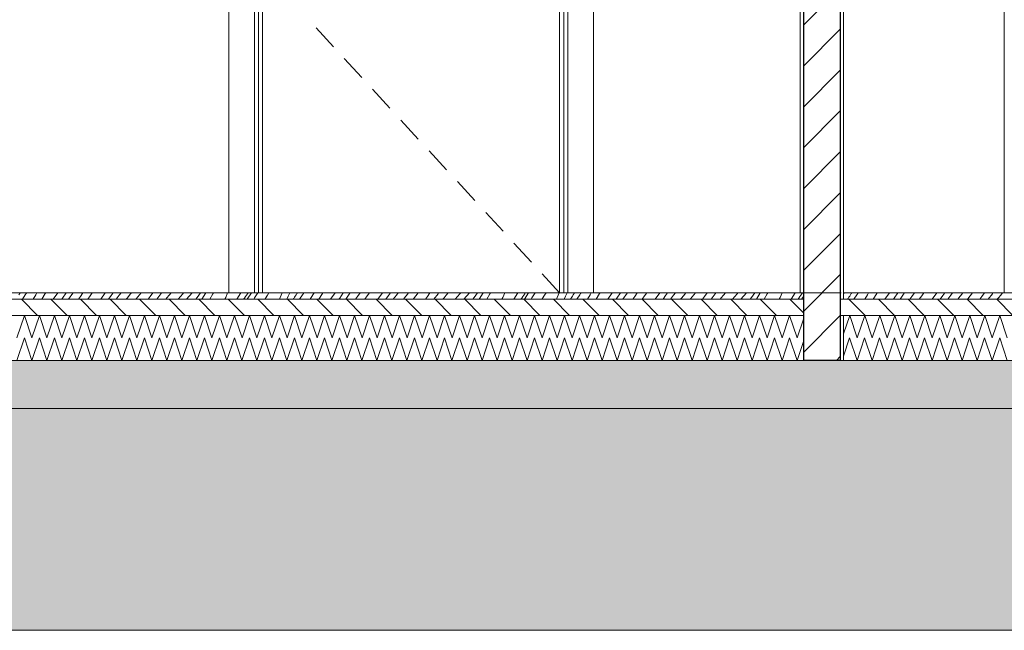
# Model space of a CAD drawing. Header units: millimetres. Extents: x 92668 to 123324, y -8921 to 14506.
# Tile 18 of 133: x 100855 to 103918, y -1050 to 850. Entities that reach past the tile are written whole.
import ezdxf

# ---------------------------------------------------------------- set-up
doc = ezdxf.new("R2010")
doc.units = ezdxf.units.MM
doc.header["$MEASUREMENT"] = 0
doc.linetypes.add('Przerywana', pattern=[240, 120, -120])
doc.linetypes.add('Wipeout_Contour', pattern=[1000, 0, -1000])
for name, color, linetype, lineweight, true_color in [('0_Nr_pióra__85', 7, 'Continuous', 13, 0x80c2ff), ('Nowe_A-Wymiary-Zewnętrzne_Nr_pióra__45', 7, 'Continuous', 15, 0x40a5ff), ('Nowe_A-Wymiary-Zewnętrzne_Nr_pióra__85', 7, 'Continuous', 13, 0x80c2ff)]:
    doc.layers.add(name, color=color, linetype=linetype, lineweight=lineweight, true_color=true_color)
for name, color, linetype in [('Nowe_A-Posadzki', 7, 'Continuous'), ('Nowe_A-Płyta-Grunt', 7, 'Continuous'), ('Nowe_A-Wymiary-Zewnętrzne', 7, 'Continuous'), ('Nowe_A-Ściany-Działowe', 7, 'Continuous'), ('Nowe_Drzwi Archicad', 7, 'Continuous')]:
    doc.layers.add(name, color=color, linetype=linetype)
for name, color, linetype, lineweight in [('Nowe_A-Posadzki_Nr_pióra__174', 7, 'Continuous', 5), ('Nowe_A-Posadzki_Nr_pióra__175', 7, 'Continuous', 5), ('Nowe_A-Posadzki_Nr_pióra__9', 7, 'Continuous', 13), ('Nowe_A-Płyta-Grunt_Nr_pióra__174', 7, 'Continuous', 5), ('Nowe_A-Płyta-Grunt_Nr_pióra__49', 7, 'Continuous', 15), ('Nowe_A-Płyta-Grunt_Nr_pióra__9', 7, 'Continuous', 13), ('Nowe_A-Wymiary-Zewnętrzne_Nr_pióra__46', 5, 'Continuous', 15), ('Nowe_A-Ściany-Działowe_Nr_pióra__27', 7, 'Continuous', 25), ('Nowe_A-Ściany-Działowe_Nr_pióra__47', 7, 'Continuous', 15), ('Nowe_A-Ściany-Działowe_Nr_pióra__87', 7, 'Continuous', 13), ('Nowe_Drzwi Archicad_Nr_pióra__3', 7, 'Continuous', 13)]:
    doc.layers.add(name, color=color, linetype=linetype, lineweight=lineweight)
doc.styles.add('STYL_AUTOMATYCZNY_2', font='arial.ttf')
doc.dimstyles.new('STYL_AUTOMATYCZNY__1', dxfattribs={"dimtxt": 125, "dimasz": 47.5, "dimexe": 0.18, "dimexo": 20, "dimgap": 0, "dimtad": 1, "dimdec": 1, "dimlfac": 0.1, "dimzin": 0, "dimdsep": 46, "dimtxsty": 'STYL_AUTOMATYCZNY_2', "dimblk": 'ARROWHEAD_11', "dimblk1": 'ARROWHEAD_11', "dimblk2": 'ARROWHEAD_11', "dimcen": 0.09, "dimclrd": 256, "dimclre": 256, "dimclrt": 5, "dimadec": 1, "dimazin": 0, "dimtfac": 1, "dimtdec": 4, "dimtmove": 0, "dimatfit": 3, "dimfxl": 0, "dimtolj": 1, "dimtzin": 0, "dimarcsym": 0})
pattern_1 = [(0, (0, 0), (0, 86.60254), [0, -50]), (0, (25, 43.3), (0, 86.60254), [0, -50])]
pattern_2 = [(135, (0, 0), (45.96194, 45.96194), [])]

# ---------------------------------------------------------------- blocks, each defined once
blk = doc.blocks.new('*X74')
at = {"layer": 'Nowe_A-Płyta-Grunt_Nr_pióra__174', "color": 7, "linetype": 'Continuous', "lineweight": 5}
for p, q in [((103417.6, -196.7), (103436.5, -140)), ((103436.5, -140), (103459.8, -210)), ((103459.8, -210), (103483.2, -140)), ((103483.2, -140), (103506.5, -210)), ((103506.5, -210), (103529.8, -140)), ((103529.8, -140), (103553.2, -210)), ((103553.2, -210), (103576.5, -140)), ((103576.5, -140), (103599.8, -210)), ((103599.8, -210), (103623.2, -140)), ((103623.2, -140), (103646.5, -210)), ((103646.5, -210), (103669.8, -140)), ((103669.8, -140), (103693.2, -210)), ((103693.2, -210), (103716.5, -140)), ((103716.5, -140), (103739.8, -210)), ((103739.8, -210), (103763.2, -140)), ((103763.2, -140), (103786.5, -210)), ((103786.5, -210), (103809.8, -140)), ((103809.8, -140), (103833.2, -210)), ((103833.2, -210), (103856.5, -140)), ((103856.5, -140), (103879.8, -210)), ((103879.8, -210), (103903.2, -140)), ((103903.2, -140), (103926.5, -210))]:
    blk.add_line(p, q, dxfattribs=at)
blk = doc.blocks.new('*X75')
at = {"layer": 'Nowe_A-Płyta-Grunt_Nr_pióra__174', "color": 7, "linetype": 'Continuous', "lineweight": 5}
for p, q in [((100846.5, -210), (100869.8, -140)), ((100869.8, -140), (100893.2, -210)), ((100893.2, -210), (100916.5, -140)), ((100916.5, -140), (100939.8, -210)), ((100939.8, -210), (100963.2, -140)), ((100963.2, -140), (100986.5, -210)), ((100986.5, -210), (101009.8, -140)), ((101009.8, -140), (101033.2, -210)), ((101033.2, -210), (101056.5, -140)), ((101056.5, -140), (101079.8, -210)), ((101079.8, -210), (101103.2, -140)), ((101103.2, -140), (101126.5, -210)), ((101126.5, -210), (101149.8, -140)), ((101149.8, -140), (101173.2, -210)), ((101173.2, -210), (101196.5, -140)), ((101196.5, -140), (101219.8, -210)), ((101219.8, -210), (101243.2, -140)), ((101243.2, -140), (101266.5, -210)), ((101266.5, -210), (101289.8, -140)), ((101289.8, -140), (101313.2, -210)), ((101313.2, -210), (101336.5, -140)), ((101336.5, -140), (101359.8, -210)), ((101359.8, -210), (101383.2, -140)), ((101383.2, -140), (101406.5, -210)), ((101406.5, -210), (101429.8, -140)), ((101429.8, -140), (101453.2, -210)), ((101453.2, -210), (101476.5, -140)), ((101476.5, -140), (101499.8, -210)), ((101499.8, -210), (101523.2, -140)), ((101523.2, -140), (101546.5, -210)), ((101546.5, -210), (101569.8, -140)), ((101569.8, -140), (101593.2, -210)), ((101593.2, -210), (101616.5, -140)), ((101616.5, -140), (101639.8, -210)), ((101639.8, -210), (101663.2, -140)), ((101663.2, -140), (101686.5, -210)), ((101686.5, -210), (101709.8, -140)), ((101709.8, -140), (101733.2, -210)), ((101733.2, -210), (101756.5, -140)), ((101756.5, -140), (101779.8, -210)), ((101779.8, -210), (101803.2, -140)), ((101803.2, -140), (101826.5, -210)), ((101826.5, -210), (101849.8, -140)), ((101849.8, -140), (101873.2, -210)), ((101873.2, -210), (101896.5, -140)), ((101896.5, -140), (101919.8, -210)), ((101919.8, -210), (101943.2, -140)), ((101943.2, -140), (101966.5, -210)), ((101966.5, -210), (101989.8, -140)), ((101989.8, -140), (102013.2, -210)), ((102013.2, -210), (102036.5, -140)), ((102036.5, -140), (102059.8, -210)), ((102059.8, -210), (102083.2, -140)), ((102083.2, -140), (102106.5, -210)), ((102106.5, -210), (102129.8, -140)), ((102129.8, -140), (102153.2, -210)), ((102153.2, -210), (102176.5, -140)), ((102176.5, -140), (102199.8, -210)), ((102199.8, -210), (102223.2, -140)), ((102223.2, -140), (102246.5, -210)), ((102246.5, -210), (102269.8, -140)), ((102269.8, -140), (102293.2, -210)), ((102293.2, -210), (102316.5, -140)), ((102316.5, -140), (102339.8, -210)), ((102339.8, -210), (102363.2, -140)), ((102363.2, -140), (102386.5, -210)), ((102386.5, -210), (102409.8, -140)), ((102409.8, -140), (102433.2, -210)), ((102433.2, -210), (102456.5, -140)), ((102456.5, -140), (102479.8, -210)), ((102479.8, -210), (102503.2, -140)), ((102503.2, -140), (102526.5, -210)), ((102526.5, -210), (102549.8, -140)), ((102549.8, -140), (102573.2, -210)), ((102573.2, -210), (102596.5, -140)), ((102596.5, -140), (102619.8, -210)), ((102619.8, -210), (102643.2, -140)), ((102643.2, -140), (102666.5, -210)), ((102666.5, -210), (102689.8, -140)), ((102689.8, -140), (102713.2, -210)), ((102713.2, -210), (102736.5, -140)), ((102736.5, -140), (102759.8, -210)), ((102759.8, -210), (102783.2, -140)), ((102783.2, -140), (102806.5, -210)), ((102806.5, -210), (102829.8, -140)), ((102829.8, -140), (102853.2, -210)), ((102853.2, -210), (102876.5, -140)), ((102876.5, -140), (102899.8, -210)), ((102899.8, -210), (102923.2, -140)), ((102923.2, -140), (102946.5, -210)), ((102946.5, -210), (102969.8, -140)), ((102969.8, -140), (102993.2, -210)), ((102993.2, -210), (103016.5, -140)), ((103016.5, -140), (103039.8, -210)), ((103039.8, -210), (103063.2, -140)), ((103063.2, -140), (103086.5, -210)), ((103086.5, -210), (103109.8, -140)), ((103109.8, -140), (103133.2, -210)), ((103133.2, -210), (103156.5, -140)), ((103156.5, -140), (103179.8, -210)), ((103179.8, -210), (103203.2, -140)), ((103203.2, -140), (103226.5, -210)), ((103226.5, -210), (103249.8, -140)), ((103249.8, -140), (103273.2, -210)), ((103273.2, -210), (103292.6, -151.7))]:
    blk.add_line(p, q, dxfattribs=at)
blk = doc.blocks.new('ElemPrzekroju_49')
at = {"layer": 'Nowe_A-Płyta-Grunt', "linetype": 'Continuous', "lineweight": 0, "true_color": 0x000000}
h = blk.add_hatch(dxfattribs=at)
h.set_pattern_fill('Beton_zbrojony', color=18, style=0, pattern_type=2)
h.set_pattern_definition([(45, (0, 0), (-91.92388, 91.92388), []), (45, (-45.96, 45.96), (-91.92388, 91.92388), [97.5, -32.5])])
h.paths.add_polyline_path([(99167.6, -360), (116917.6, -360), (116917.6, -210), (112387.6, -210), (112262.6, -210), (109677.6, -210), (109407.6, -210), (107577.6, -210), (107307.6, -210), (103417.6, -210), (103292.6, -210), (99167.6, -210)])
h = blk.add_hatch(dxfattribs=at)
h.set_pattern_fill('Piasek', color=18, style=0, pattern_type=2)
h.set_pattern_definition([(45, (0, 175), (-55.68466, 55.68466), [0, -52.5, 0, -78.75]), (110, (175, 175), (74.000794, 26.934086), [0, -38.5, 0, -66.5])])
h.paths.add_polyline_path([(99167.6, -1050), (116917.6, -1050), (116917.6, -360), (99167.6, -360)])
at = {"layer": 'Nowe_A-Płyta-Grunt_Nr_pióra__49', "color": 7, "linetype": 'Continuous', "lineweight": 15}
blk.add_line((106992.6, -1050), (99742.6, -1050), dxfattribs=at)
at = {"layer": 'Nowe_A-Płyta-Grunt_Nr_pióra__9', "color": 7, "linetype": 'Continuous', "lineweight": 13}
for p, q in [((103292.6, -210), (99167.6, -210)), ((107307.6, -210), (103417.6, -210)), ((116917.6, -360), (99167.6, -360))]:
    blk.add_line(p, q, dxfattribs=at)
at = {"layer": 'Nowe_A-Płyta-Grunt', "lineweight": 0}
for name in ['*X75', '*X74']:
    blk.add_blockref(name, (0, 0), dxfattribs=at)
blk = doc.blocks.new('ElemPrzekroju_51')
at = {"color": 254, "linetype": 'Wipeout_Contour', "lineweight": 0, "ltscale": 1210106.814688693}
blk.add_wipeout([(99177.6, 900), (99177.6, 0), (101505.6, 0), (101505.6, 2117), (102639.6, 2117), (102639.6, 0), (103282.6, 0), (103282.6, 2540), (99177.6, 2540), (99177.6, 925), (99207.6, 925), (99207.6, 900)], dxfattribs=at).dxf.layer = 'Nowe_A-Ściany-Działowe'
at = {"color": 254, "linetype": 'Wipeout_Contour', "lineweight": 0, "ltscale": 414732.639681}
blk.add_wipeout([(103417.6, 0), (103917.6, 0), (103917.6, 2540), (103417.6, 2540)], dxfattribs=at).dxf.layer = 'Nowe_A-Ściany-Działowe'
at = {"layer": 'Nowe_A-Ściany-Działowe_Nr_pióra__87', "color": 7, "linetype": 'Continuous', "lineweight": 13}
blk.add_line((103917.6, 0), (103917.6, 2540), dxfattribs=at)
blk = doc.blocks.new('ElemPrzekroju_52')
at = {"layer": 'Nowe_Drzwi Archicad_Nr_pióra__3', "color": 7, "linetype": 'Continuous', "lineweight": 13}
for p, q in [((101831.1, 765.9), (101777, 824.9)), ((101919, 670.2), (101864.9, 729.1)), ((102007, 574.5), (101952.9, 633.4)), ((102094.9, 478.7), (102040.8, 537.6)), ((102182.8, 383), (102128.7, 441.9)), ((102270.8, 287.2), (102216.7, 346.1)), ((102358.7, 191.5), (102304.6, 250.4)), ((102446.7, 95.7), (102392.5, 154.7))]:
    blk.add_line(p, q, dxfattribs=at)
at = {"color": 254, "linetype": 'Wipeout_Contour', "lineweight": 0, "ltscale": 406407.014854}
blk.add_wipeout([(101597.6, 2025), (101585.6, 2037), (101585.6, 0), (101597.6, 0)], dxfattribs=at).dxf.layer = 'Nowe_Drzwi Archicad'
at = {"color": 254, "linetype": 'Wipeout_Contour', "lineweight": 0, "ltscale": 410254.634026}
blk.add_wipeout([(102547.6, 2025), (102547.6, 0), (102559.6, 0), (102559.6, 2037)], dxfattribs=at).dxf.layer = 'Nowe_Drzwi Archicad'
at = {"color": 254, "linetype": 'Wipeout_Contour', "lineweight": 0, "ltscale": 406224.909449}
blk.add_wipeout([(101505.6, 0), (101585.6, 0), (101585.6, 2037), (101505.6, 2117)], dxfattribs=at).dxf.layer = 'Nowe_Drzwi Archicad'
at = {"color": 254, "linetype": 'Wipeout_Contour', "lineweight": 0, "ltscale": 410440.471734}
blk.add_wipeout([(102639.6, 2117), (102559.6, 2037), (102559.6, 0), (102639.6, 0)], dxfattribs=at).dxf.layer = 'Nowe_Drzwi Archicad'
at = {"layer": 'Nowe_Drzwi Archicad_Nr_pióra__3', "color": 7, "linetype": 'Continuous', "lineweight": 13}
for p, q in [((101505.6, 2117), (101505.6, 0)), ((102639.6, 0), (102639.6, 2117))]:
    blk.add_line(p, q, dxfattribs=at)
at = {"color": 254, "linetype": 'Wipeout_Contour', "lineweight": 0, "ltscale": 406455.779943}
blk.add_wipeout([(101597.6, 0), (101610.6, 0), (101610.6, 2000), (101597.6, 2000)], dxfattribs=at).dxf.layer = 'Nowe_Drzwi Archicad'
at = {"color": 254, "linetype": 'Wipeout_Contour', "lineweight": 0, "ltscale": 410203.420275}
blk.add_wipeout([(102534.6, 0), (102547.6, 0), (102547.6, 2000), (102534.6, 2000)], dxfattribs=at).dxf.layer = 'Nowe_Drzwi Archicad'
at = {"layer": 'Nowe_Drzwi Archicad_Nr_pióra__3', "color": 7, "linetype": 'Continuous', "lineweight": 13}
for p, q in [((101585.6, 0), (101585.6, 2037)), ((101597.6, 0), (101597.6, 2025)), ((102547.6, 2025), (102547.6, 0)), ((102559.6, 2037), (102559.6, 0)), ((101610.6, 0), (101610.6, 2012)), ((102534.6, 2012), (102534.6, 0)), ((102534.6, 0), (102480.5, 58.9))]:
    blk.add_line(p, q, dxfattribs=at)
blk = doc.blocks.new('ElemPrzekroju_95')
at = {"layer": 'Nowe_A-Ściany-Działowe', "linetype": 'Continuous', "lineweight": 0, "true_color": 0x000000}
h = blk.add_hatch(dxfattribs=at)
h.set_pattern_fill('Bloczki_ceramiczne', color=18, style=0, pattern_type=2)
h.set_pattern_definition([(45, (0, 0), (-63.63961, 63.63961), [])])
h.paths.add_polyline_path([(103292.6, 2550), (103292.6, 2540), (103292.6, 0), (103292.6, -210), (103407.6, -210), (103407.6, -70), (103407.6, -20), (103407.6, 2550)])
h = blk.add_hatch(dxfattribs=at)
h.set_pattern_fill('Tynk', color=18, style=0, pattern_type=2)
h.set_pattern_definition(pattern_1)
h.paths.add_polyline_path([(103407.6, -20), (103417.6, -20), (103417.6, 2550), (103407.6, 2550)])
h = blk.add_hatch(dxfattribs=at)
h.set_pattern_fill('Tynk', color=18, style=0, pattern_type=2)
h.set_pattern_definition(pattern_1)
h.paths.add_polyline_path([(103292.6, 2540), (103282.6, 2540), (103282.6, 0), (103292.6, 0)])
h = blk.add_hatch(dxfattribs=at)
h.set_pattern_fill('Tynk', color=18, style=0, pattern_type=2)
h.set_pattern_definition(pattern_1)
h.paths.add_polyline_path([(103417.6, -70), (103407.6, -70), (103407.6, -210), (103417.6, -210)])
at = {"layer": 'Nowe_A-Ściany-Działowe_Nr_pióra__27', "color": 7, "linetype": 'Continuous', "lineweight": 25}
blk.add_line((103407.6, -210), (103292.6, -210), dxfattribs=at)
at = {"layer": 'Nowe_A-Ściany-Działowe_Nr_pióra__27', "color": 7, "linetype": 'Continuous', "lineweight": 25, "flags": 128}
for points in [[(103292.6, 2550), (103292.6, 2540), (103292.6, 0), (103292.6, -20), (103292.6, -70), (103292.6, -140), (103292.6, -210)], [(103407.6, 2550), (103407.6, -20), (103407.6, -70), (103407.6, -210)]]:
    blk.add_lwpolyline(points, dxfattribs=at)
at = {"layer": 'Nowe_A-Ściany-Działowe_Nr_pióra__47', "color": 7, "linetype": 'Continuous', "lineweight": 15}
for p, q in [((103282.6, 2540), (103282.6, 0)), ((103417.6, 2540), (103417.6, 0)), ((103292.6, 0), (103282.6, 0)), ((103417.6, -20), (103407.6, -20)), ((103417.6, 0), (103417.6, -20)), ((103417.6, -70), (103407.6, -70)), ((103417.6, -210), (103407.6, -210))]:
    blk.add_line(p, q, dxfattribs=at)
at = {"layer": 'Nowe_A-Ściany-Działowe_Nr_pióra__47', "color": 7, "linetype": 'Continuous', "lineweight": 15, "flags": 128}
blk.add_lwpolyline([(103417.6, -70), (103417.6, -140), (103417.6, -210)], dxfattribs=at)
blk = doc.blocks.new('*X208')
at = {"layer": 'Nowe_A-Posadzki_Nr_pióra__175', "color": 7, "linetype": 'Continuous', "lineweight": 5}
for p, q in [((100852.9, -6), (100855.4, -2.1)), ((100855.4, -2.1), (100856.7, 0)), ((100863.7, -20), (100872.8, -6.6)), ((100872.8, -6.6), (100875.8, -1.9)), ((100875.8, -1.9), (100877, 0)), ((100896.9, -20), (100905.3, -6)), ((100905.3, -6), (100908.9, 0)), ((100923.7, -20), (100934.6, -2.5)), ((100934.6, -2.5), (100936.3, 0)), ((100959.9, -20), (100974.1, 0)), ((100986.2, -20), (100988.5, -16.6)), ((100988.5, -16.6), (100999.7, 0)), ((101007.1, -20), (101020.3, -0.8)), ((101020.3, -0.8), (101020.9, 0)), ((101037.8, -20), (101043.9, -11)), ((101043.9, -11), (101051.6, 0)), ((101067, -20), (101074.3, -9.4)), ((101074.3, -9.4), (101081.1, 0)), ((101107.4, -20), (101121.6, 0)), ((101131.9, -20), (101139.9, -8.7)), ((101139.9, -8.7), (101146.2, 0)), ((101155.2, -20), (101165, -7)), ((101165, -7), (101170.4, 0)), ((101186.8, -20), (101190.3, -15.6)), ((101190.3, -15.6), (101199.3, -4.2)), ((101199.3, -4.2), (101202.7, 0)), ((101216.8, -20), (101217.6, -18.9)), ((101217.6, -18.9), (101232.8, 0)), ((101255, -20), (101261.4, -11.1)), ((101261.4, -11.1), (101269.3, 0)), ((101281.4, -20), (101294.3, -3)), ((101294.3, -3), (101296.1, 0)), ((101309.3, -20), (101312.9, -15.6)), ((101312.9, -15.6), (101320, -7.6)), ((101320, -7.6), (101325.9, 0)), ((101347.2, -20), (101347.9, -19.3)), ((101347.9, -19.3), (101362.6, -2.7)), ((101362.6, -2.7), (101364.7, 0)), ((101374.4, -20), (101392, 0)), ((101402.9, -20), (101407, -14.3)), ((101407, -14.3), (101417.4, 0)), ((101422.2, -20), (101434.6, 0)), ((101446.2, -20), (101455.7, -3.3)), ((101455.7, -3.3), (101457.6, 0)), ((101493.1, -20), (101496.1, -14)), ((101496.1, -14), (101502, 0)), ((101530.4, -19.6), (101530.2, -20)), ((101542.9, 0), (101530.4, -19.6)), ((101551.8, -20), (101554.7, -16.1)), ((101554.7, -16.1), (101557.8, -11.7)), ((101557.8, -11.7), (101560.8, -7.2)), ((101560.8, -7.2), (101563.8, -2.7)), ((101562.9, -20), (101575.9, 0)), ((101563.8, -2.7), (101565.4, 0)), ((101583.5, -20), (101586, -15.9)), ((101586, -15.9), (101596, 0)), ((101618, -20), (101618.6, -19)), ((101618.6, -19), (101625.5, -7.6)), ((101625.5, -7.6), (101630.3, 0)), ((101670.4, -1.5), (101662.9, -20)), ((101671, 0), (101670.4, -1.5)), ((101690.7, -10.7), (101686.4, -20)), ((101695.5, 0), (101690.7, -10.7)), ((101706.2, -20), (101707.5, -17.9)), ((101707.5, -17.9), (101710, -13.9)), ((101710, -13.9), (101712.5, -10)), ((101712.5, -10), (101715, -6)), ((101715, -6), (101717.5, -2.1)), ((101717.5, -2.1), (101718.8, 0)), ((101725.8, -20), (101734.9, -6.6)), ((101734.9, -6.6), (101737.9, -1.9)), ((101737.9, -1.9), (101739.1, 0)), ((101759, -20), (101767.4, -6)), ((101767.4, -6), (101771, 0)), ((101785.9, -20), (101796.7, -2.5)), ((101796.7, -2.5), (101798.4, 0)), ((101822, -20), (101836.2, 0)), ((101848.3, -20), (101850.6, -16.6)), ((101850.6, -16.6), (101861.8, 0)), ((101869.2, -20), (101882.4, -0.8)), ((101882.4, -0.8), (101883, 0)), ((101899.9, -20), (101906, -11)), ((101906, -11), (101913.7, 0)), ((101929.1, -20), (101936.4, -9.4)), ((101936.4, -9.4), (101943.2, 0)), ((101969.5, -20), (101983.7, 0)), ((101994, -20), (102002, -8.7)), ((102002, -8.7), (102008.3, 0)), ((102017.3, -20), (102027.1, -7)), ((102027.1, -7), (102032.5, 0)), ((102048.9, -20), (102052.4, -15.6)), ((102052.4, -15.6), (102061.4, -4.2)), ((102061.4, -4.2), (102064.8, 0)), ((102078.9, -20), (102079.7, -18.9)), ((102079.7, -18.9), (102094.9, 0)), ((102117.1, -20), (102123.5, -11.1)), ((102123.5, -11.1), (102131.4, 0)), ((102143.5, -20), (102156.4, -3)), ((102156.4, -3), (102158.2, 0)), ((102171.4, -20), (102175, -15.6)), ((102175, -15.6), (102182.1, -7.6)), ((102182.1, -7.6), (102188, 0)), ((102209.3, -20), (102210, -19.3)), ((102210, -19.3), (102224.7, -2.7)), ((102224.7, -2.7), (102226.8, 0)), ((102236.5, -20), (102254.1, 0)), ((102265, -20), (102269.1, -14.3)), ((102269.1, -14.3), (102279.5, 0)), ((102284.3, -20), (102296.7, 0)), ((102308.3, -20), (102317.8, -3.3)), ((102317.8, -3.3), (102319.7, 0)), ((102355.2, -20), (102358.2, -14)), ((102358.2, -14), (102364.1, 0)), ((102392.5, -19.6), (102392.3, -20)), ((102405, 0), (102392.5, -19.6)), ((102413.9, -20), (102416.8, -16.1)), ((102416.8, -16.1), (102419.9, -11.7)), ((102419.9, -11.7), (102422.9, -7.2)), ((102422.9, -7.2), (102425.9, -2.7)), ((102425, -20), (102438, 0)), ((102425.9, -2.7), (102427.5, 0)), ((102445.6, -20), (102448.1, -15.9)), ((102448.1, -15.9), (102458.1, 0)), ((102480.1, -20), (102480.7, -19)), ((102480.7, -19), (102487.6, -7.6)), ((102487.6, -7.6), (102492.4, 0)), ((102532.5, -1.5), (102525, -20)), ((102533.1, 0), (102532.5, -1.5)), ((102552.8, -10.7), (102548.5, -20)), ((102557.6, 0), (102552.8, -10.7)), ((102568.3, -20), (102569.6, -17.9)), ((102569.6, -17.9), (102572.1, -13.9)), ((102572.1, -13.9), (102574.6, -10)), ((102574.6, -10), (102577.1, -6)), ((102577.1, -6), (102579.6, -2.1)), ((102579.6, -2.1), (102580.9, 0)), ((102587.9, -20), (102597, -6.6)), ((102597, -6.6), (102600, -1.9)), ((102600, -1.9), (102601.2, 0)), ((102621.1, -20), (102629.5, -6)), ((102629.5, -6), (102633.1, 0)), ((102648, -20), (102658.9, -2.5)), ((102658.9, -2.5), (102660.5, 0)), ((102684.1, -20), (102698.3, 0)), ((102710.4, -20), (102712.7, -16.6)), ((102712.7, -16.6), (102723.9, 0)), ((102731.3, -20), (102744.5, -0.8)), ((102744.5, -0.8), (102745.1, 0)), ((102762, -20), (102768.1, -11)), ((102768.1, -11), (102775.8, 0)), ((102791.2, -20), (102798.5, -9.4)), ((102798.5, -9.4), (102805.3, 0)), ((102831.6, -20), (102845.9, 0)), ((102856.1, -20), (102864.1, -8.7)), ((102864.1, -8.7), (102870.4, 0)), ((102879.4, -20), (102889.2, -7)), ((102889.2, -7), (102894.6, 0)), ((102911, -20), (102914.5, -15.6)), ((102914.5, -15.6), (102923.5, -4.2)), ((102923.5, -4.2), (102926.9, 0)), ((102941, -20), (102941.8, -18.9)), ((102941.8, -18.9), (102957, 0)), ((102979.2, -20), (102985.6, -11.1)), ((102985.6, -11.1), (102993.5, 0)), ((103005.6, -20), (103018.5, -3)), ((103018.5, -3), (103020.3, 0)), ((103033.6, -20), (103037.1, -15.6)), ((103037.1, -15.6), (103044.2, -7.6)), ((103044.2, -7.6), (103050.1, 0)), ((103071.4, -20), (103072.1, -19.3)), ((103072.1, -19.3), (103086.8, -2.7)), ((103086.8, -2.7), (103088.9, 0)), ((103098.6, -20), (103116.2, 0)), ((103127.1, -20), (103131.2, -14.3)), ((103131.2, -14.3), (103141.6, 0)), ((103146.4, -20), (103158.8, 0)), ((103170.4, -20), (103179.9, -3.3)), ((103179.9, -3.3), (103181.8, 0)), ((103217.3, -20), (103220.3, -14)), ((103220.3, -14), (103226.2, 0)), ((103254.6, -19.6), (103254.4, -20)), ((103267.1, 0), (103254.6, -19.6)), ((103276, -20), (103278.9, -16.1)), ((103278.9, -16.1), (103282, -11.7)), ((103282, -11.7), (103285, -7.2)), ((103285, -7.2), (103288, -2.7)), ((103287.1, -20), (103292.6, -11.5)), ((103288, -2.7), (103289.6, 0))]:
    blk.add_line(p, q, dxfattribs=at)
blk = doc.blocks.new('*X209')
at = {"layer": 'Nowe_A-Posadzki_Nr_pióra__174', "color": 7, "linetype": 'Continuous', "lineweight": 5}
for p, q in [((100846.7, -140), (100870, -70)), ((100870, -70), (100893.3, -140)), ((100893.3, -140), (100916.7, -70)), ((100916.7, -70), (100940, -140)), ((100940, -140), (100963.3, -70)), ((100963.3, -70), (100986.7, -140)), ((100986.7, -140), (101010, -70)), ((101010, -70), (101033.3, -140)), ((101033.3, -140), (101056.7, -70)), ((101056.7, -70), (101080, -140)), ((101080, -140), (101103.3, -70)), ((101103.3, -70), (101126.7, -140)), ((101126.7, -140), (101150, -70)), ((101150, -70), (101173.3, -140)), ((101173.3, -140), (101196.7, -70)), ((101196.7, -70), (101220, -140)), ((101220, -140), (101243.3, -70)), ((101243.3, -70), (101266.7, -140)), ((101266.7, -140), (101290, -70)), ((101290, -70), (101313.3, -140)), ((101313.3, -140), (101336.7, -70)), ((101336.7, -70), (101360, -140)), ((101360, -140), (101383.3, -70)), ((101383.3, -70), (101406.7, -140)), ((101406.7, -140), (101430, -70)), ((101430, -70), (101453.3, -140)), ((101453.3, -140), (101476.7, -70)), ((101476.7, -70), (101500, -140)), ((101500, -140), (101523.3, -70)), ((101523.3, -70), (101546.7, -140)), ((101546.7, -140), (101570, -70)), ((101570, -70), (101593.3, -140)), ((101593.3, -140), (101616.7, -70)), ((101616.7, -70), (101640, -140)), ((101640, -140), (101663.3, -70)), ((101663.3, -70), (101686.7, -140)), ((101686.7, -140), (101710, -70)), ((101710, -70), (101733.3, -140)), ((101733.3, -140), (101756.7, -70)), ((101756.7, -70), (101780, -140)), ((101780, -140), (101803.3, -70)), ((101803.3, -70), (101826.7, -140)), ((101826.7, -140), (101850, -70)), ((101850, -70), (101873.3, -140)), ((101873.3, -140), (101896.7, -70)), ((101896.7, -70), (101920, -140)), ((101920, -140), (101943.3, -70)), ((101943.3, -70), (101966.7, -140)), ((101966.7, -140), (101990, -70)), ((101990, -70), (102013.3, -140)), ((102013.3, -140), (102036.7, -70)), ((102036.7, -70), (102060, -140)), ((102060, -140), (102083.3, -70)), ((102083.3, -70), (102106.7, -140)), ((102106.7, -140), (102130, -70)), ((102130, -70), (102153.3, -140)), ((102153.3, -140), (102176.7, -70)), ((102176.7, -70), (102200, -140)), ((102200, -140), (102223.3, -70)), ((102223.3, -70), (102246.7, -140)), ((102246.7, -140), (102270, -70)), ((102270, -70), (102293.3, -140)), ((102293.3, -140), (102316.7, -70)), ((102316.7, -70), (102340, -140)), ((102340, -140), (102363.3, -70)), ((102363.3, -70), (102386.7, -140)), ((102386.7, -140), (102410, -70)), ((102410, -70), (102433.3, -140)), ((102433.3, -140), (102456.7, -70)), ((102456.7, -70), (102480, -140)), ((102480, -140), (102503.3, -70)), ((102503.3, -70), (102526.7, -140)), ((102526.7, -140), (102550, -70)), ((102550, -70), (102573.3, -140)), ((102573.3, -140), (102596.7, -70)), ((102596.7, -70), (102620, -140)), ((102620, -140), (102643.3, -70)), ((102643.3, -70), (102666.7, -140)), ((102666.7, -140), (102690, -70)), ((102690, -70), (102713.3, -140)), ((102713.3, -140), (102736.7, -70)), ((102736.7, -70), (102760, -140)), ((102760, -140), (102783.3, -70)), ((102783.3, -70), (102806.7, -140)), ((102806.7, -140), (102830, -70)), ((102830, -70), (102853.3, -140)), ((102853.3, -140), (102876.7, -70)), ((102876.7, -70), (102900, -140)), ((102900, -140), (102923.3, -70)), ((102923.3, -70), (102946.7, -140)), ((102946.7, -140), (102970, -70)), ((102970, -70), (102993.3, -140)), ((102993.3, -140), (103016.7, -70)), ((103016.7, -70), (103040, -140)), ((103040, -140), (103063.3, -70)), ((103063.3, -70), (103086.7, -140)), ((103086.7, -140), (103110, -70)), ((103110, -70), (103133.3, -140)), ((103133.3, -140), (103156.7, -70)), ((103156.7, -70), (103180, -140)), ((103180, -140), (103203.3, -70)), ((103203.3, -70), (103226.7, -140)), ((103226.7, -140), (103250, -70)), ((103250, -70), (103273.3, -140)), ((103273.3, -140), (103292.6, -82.2))]:
    blk.add_line(p, q, dxfattribs=at)
blk = doc.blocks.new('ElemPrzekroju_168')
at = {"layer": 'Nowe_A-Posadzki', "linetype": 'Continuous', "lineweight": 0, "true_color": 0x000000}
h = blk.add_hatch(dxfattribs=at)
h.set_pattern_fill('Cegła_zwykła', color=18, style=0, pattern_type=2)
h.set_pattern_definition(pattern_2)
h.paths.add_polyline_path([(99177.6, -20), (99177.6, -70), (103292.6, -70), (103292.6, -20)])
at = {"layer": 'Nowe_A-Posadzki_Nr_pióra__9', "color": 7, "linetype": 'Continuous', "lineweight": 13}
for p, q in [((103282.6, 0), (99177.6, 0)), ((103292.6, -20), (99177.6, -20)), ((103292.6, -70), (99177.6, -70))]:
    blk.add_line(p, q, dxfattribs=at)
at = {"layer": 'Nowe_A-Posadzki', "lineweight": 0}
for name in ['*X208', '*X209']:
    blk.add_blockref(name, (0, 0), dxfattribs=at)
blk = doc.blocks.new('*X211')
at = {"layer": 'Nowe_A-Posadzki_Nr_pióra__175', "color": 7, "linetype": 'Continuous', "lineweight": 5}
for p, q in [((103419.7, 0), (103417.6, -4.7)), ((103441.7, -2.1), (103443, 0)), ((103462.1, -1.9), (103463.3, 0)), ((103491.6, -6), (103495.2, 0)), ((103521, -2.5), (103522.6, 0)), ((103546.2, -20), (103560.4, 0)), ((103574.8, -16.6), (103586, 0)), ((103606.6, -0.8), (103607.2, 0)), ((103630.2, -11), (103637.9, 0)), ((103660.6, -9.4), (103667.5, 0)), ((103693.7, -20), (103708, 0)), ((103726.2, -8.7), (103732.5, 0)), ((103751.3, -7), (103756.7, 0)), ((103785.6, -4.2), (103789, 0)), ((103803.9, -18.9), (103819.1, 0)), ((103847.7, -11.1), (103855.6, 0)), ((103880.6, -3), (103882.4, 0)), ((103906.3, -7.6), (103912.3, 0)), ((103430.4, -20), (103431.7, -17.9)), ((103431.7, -17.9), (103434.2, -13.9)), ((103434.2, -13.9), (103436.7, -10)), ((103436.7, -10), (103439.2, -6)), ((103439.2, -6), (103441.7, -2.1)), ((103450, -20), (103459.1, -6.6)), ((103459.1, -6.6), (103462.1, -1.9)), ((103483.3, -20), (103491.6, -6)), ((103510.1, -20), (103521, -2.5)), ((103572.5, -20), (103574.8, -16.6)), ((103593.4, -20), (103606.6, -0.8)), ((103624.1, -20), (103630.2, -11)), ((103653.3, -20), (103660.6, -9.4)), ((103718.2, -20), (103726.2, -8.7)), ((103741.5, -20), (103751.3, -7)), ((103773.1, -20), (103776.6, -15.6)), ((103776.6, -15.6), (103785.6, -4.2)), ((103803.1, -20), (103803.9, -18.9)), ((103841.4, -20), (103847.7, -11.1)), ((103867.7, -20), (103880.6, -3)), ((103895.7, -20), (103899.2, -15.6)), ((103899.2, -15.6), (103906.3, -7.6))]:
    blk.add_line(p, q, dxfattribs=at)
blk = doc.blocks.new('*X212')
at = {"layer": 'Nowe_A-Posadzki_Nr_pióra__174', "color": 7, "linetype": 'Continuous', "lineweight": 5}
for p, q in [((103417.6, -127.2), (103436.7, -70)), ((103436.7, -70), (103460, -140)), ((103460, -140), (103483.4, -70)), ((103483.4, -70), (103506.7, -140)), ((103506.7, -140), (103530, -70)), ((103530, -70), (103553.4, -140)), ((103553.4, -140), (103576.7, -70)), ((103576.7, -70), (103600, -140)), ((103600, -140), (103623.4, -70)), ((103623.4, -70), (103646.7, -140)), ((103646.7, -140), (103670, -70)), ((103670, -70), (103693.4, -140)), ((103693.4, -140), (103716.7, -70)), ((103716.7, -70), (103740, -140)), ((103740, -140), (103763.4, -70)), ((103763.4, -70), (103786.7, -140)), ((103786.7, -140), (103810, -70)), ((103810, -70), (103833.4, -140)), ((103833.4, -140), (103856.7, -70)), ((103856.7, -70), (103880, -140)), ((103880, -140), (103903.4, -70)), ((103903.4, -70), (103926.7, -140))]:
    blk.add_line(p, q, dxfattribs=at)
blk = doc.blocks.new('ElemPrzekroju_169')
at = {"layer": 'Nowe_A-Posadzki', "linetype": 'Continuous', "lineweight": 0, "true_color": 0x000000}
h = blk.add_hatch(dxfattribs=at)
h.set_pattern_fill('Cegła_zwykła', color=18, style=0, pattern_type=2)
h.set_pattern_definition(pattern_2)
h.paths.add_polyline_path([(103407.6, -70), (103417.6, -70), (107317.6, -70), (107317.6, -20), (103417.6, -20), (103407.6, -20)])
at = {"layer": 'Nowe_A-Posadzki_Nr_pióra__9', "color": 7, "linetype": 'Continuous', "lineweight": 13}
for p, q in [((107317.6, -20), (103417.6, -20)), ((107317.6, -70), (103417.6, -70))]:
    blk.add_line(p, q, dxfattribs=at)
at = {"layer": 'Nowe_A-Posadzki_Nr_pióra__9', "color": 7, "linetype": 'Continuous', "lineweight": 13, "flags": 128}
blk.add_lwpolyline([(107317.6, 0), (107307.6, 0), (103417.6, 0)], dxfattribs=at)
at = {"layer": 'Nowe_A-Posadzki', "lineweight": 0}
for name in ['*X211', '*X212']:
    blk.add_blockref(name, (0, 0), dxfattribs=at)
blk = doc.blocks.new('*D392')
at = {"layer": 'Nowe_A-Wymiary-Zewnętrzne_Nr_pióra__45', "linetype": 'Continuous', "lineweight": 15, "true_color": 0x40a5ff}
for points in [[(119360.2, -320), (119361.2, -324.8), (119363.9, -328.8), (119368, -331.5), (119372.7, -332.5), (119377.5, -331.5), (119381.6, -328.8), (119384.3, -324.8), (119385.2, -320), (119384.3, -315.2), (119381.6, -311.2), (119377.5, -308.5), (119372.7, -307.5), (119368, -308.5), (119363.9, -311.2), (119361.2, -315.2)], [(119360.2, -450), (119361.2, -454.8), (119363.9, -458.8), (119368, -461.5), (119372.7, -462.5), (119377.5, -461.5), (119381.6, -458.8), (119384.3, -454.8), (119385.2, -450), (119384.3, -445.2), (119381.6, -441.2), (119377.5, -438.5), (119372.7, -437.5), (119368, -438.5), (119363.9, -441.2), (119361.2, -445.2)]]:
    blk.add_hatch(color=161, dxfattribs=at).paths.add_polyline_path(points)
at = {"layer": 'Nowe_A-Wymiary-Zewnętrzne_Nr_pióra__45', "color": 161, "linetype": 'Continuous', "lineweight": 15, "true_color": 0x40a5ff}
blk.add_circle((119372.7, -450), 12.5, dxfattribs=at)
at = {"layer": 'Nowe_A-Wymiary-Zewnętrzne_Nr_pióra__85', "color": 151, "linetype": 'Continuous', "lineweight": 13, "true_color": 0x80c2ff}
for p, q in [((119372.7, -437.5), (119372.7, -332.5)), ((119360.2, -450), (119325.9, -450)), ((119419.6, -450), (119385.2, -450)), ((119372.7, -475), (119372.7, -462.5))]:
    blk.add_line(p, q, dxfattribs=at)
at = {"layer": 'Nowe_A-Wymiary-Zewnętrzne_Nr_pióra__46', "color": 5, "lineweight": 15, "char_height": 125, "attachment_point": 7, "rotation": 90, "style": 'STYL_AUTOMATYCZNY_2'}
for s, insert in [('\\A1;{\\pql;\\fArial|b0|i0|c238|p0;\\W1.000000;18,0}', (119204, -396.8)), ('\\A1;{\\pql;\\fArial|b0|i0|c238|p0;\\W1.000000;13,0}', (119347.7, -796.2))]:
    blk.add_mtext(s, dxfattribs=dict(at, insert=insert))
blk = doc.blocks.new('ARROWHEAD_11')
at = {"color": 0, "linetype": 'Continuous', "lineweight": 0}
blk.add_line((0, 0), (-1, 0), dxfattribs=at)
at = {"color": 0, "linetype": 'Continuous', "lineweight": 0, "const_width": 0.25, "flags": 128}
blk.add_lwpolyline([(-0.125, 0, 1), (0.125, 0, 1)], format="xyb", close=True, dxfattribs=at)
blk = doc.blocks.new('*D414')
at = {"layer": 'Nowe_A-Wymiary-Zewnętrzne_Nr_pióra__45', "linetype": 'Continuous', "lineweight": 15, "true_color": 0x40a5ff}
for points in [[(119555.9, 12845), (119556.9, 12840.2), (119559.6, 12836.2), (119563.6, 12833.5), (119568.4, 12832.5), (119573.2, 12833.5), (119577.3, 12836.2), (119580, 12840.2), (119580.9, 12845), (119580, 12849.8), (119577.3, 12853.8), (119573.2, 12856.5), (119568.4, 12857.5), (119563.6, 12856.5), (119559.6, 12853.8), (119556.9, 12849.8)], [(119555.9, -450), (119556.9, -454.8), (119559.6, -458.8), (119563.6, -461.5), (119568.4, -462.5), (119573.2, -461.5), (119577.3, -458.8), (119580, -454.8), (119580.9, -450), (119580, -445.2), (119577.3, -441.2), (119573.2, -438.5), (119568.4, -437.5), (119563.6, -438.5), (119559.6, -441.2), (119556.9, -445.2)]]:
    blk.add_hatch(color=161, dxfattribs=at).paths.add_polyline_path(points)
at = {"layer": 'Nowe_A-Wymiary-Zewnętrzne_Nr_pióra__45', "color": 161, "linetype": 'Continuous', "lineweight": 15, "true_color": 0x40a5ff}
for centre in [(119568.4, 12845), (119568.4, -450)]:
    blk.add_circle(centre, 12.5, dxfattribs=at)
at = {"layer": 'Nowe_A-Wymiary-Zewnętrzne_Nr_pióra__85', "color": 151, "linetype": 'Continuous', "lineweight": 13, "true_color": 0x80c2ff}
for p, q in [((119568.4, 12857.5), (119568.4, 12870)), ((119555.9, 12845), (119521.5, 12845)), ((119568.4, -437.5), (119568.4, 12832.5)), ((119615.3, 12845), (119580.9, 12845)), ((119555.9, -450), (119521.5, -450)), ((119615.3, -450), (119580.9, -450)), ((119568.4, -475), (119568.4, -462.5))]:
    blk.add_line(p, q, dxfattribs=at)
at = {"layer": 'Nowe_A-Wymiary-Zewnętrzne_Nr_pióra__46', "color": 5, "lineweight": 15, "insert": (119543.4, 5911.5), "char_height": 125, "attachment_point": 7, "rotation": 90, "style": 'STYL_AUTOMATYCZNY_2'}
blk.add_mtext('\\A1;{\\pql;\\fArial|b0|i0|c238|p0;\\W1.000000;1\xa0329,5}', dxfattribs=at)
blk = doc.blocks.new('B Przekrój_STORY_MARKER')
at = {"layer": '0_Nr_pióra__85', "color": 151, "linetype": 'Przerywana', "lineweight": 13, "true_color": 0x80c2ff}
blk.add_line((96329.8, 0), (119661.6, 0), dxfattribs=at)

msp = doc.modelspace()

# ---------------------------------------------------------------- block references
at = {"layer": 'Nowe_A-Płyta-Grunt', "lineweight": 0}
msp.add_blockref('ElemPrzekroju_49', (0, 0), dxfattribs=at)
at = {"layer": 'Nowe_A-Ściany-Działowe', "lineweight": 0}
msp.add_blockref('ElemPrzekroju_51', (0, 0), dxfattribs=at)

# ---------------------------------------------------------------- dimensions: what is measured, and where the dimension line sits
at = {"layer": 'Nowe_A-Wymiary-Zewnętrzne', "color": 151, "linetype": 'Continuous', "lineweight": 13, "true_color": 0x80c2ff}
dim = msp.add_linear_dim(base=(119372.74, -320), p1=(98787.6, -450), p2=(118022.6, -320), angle=90, dimstyle='STYL_AUTOMATYCZNY__1', dxfattribs=at)
dim.commit()
dim.dimension.update_dxf_attribs({"geometry": '*D392', "text_midpoint": (119285.24, -634.33), "dimtype": 160, "text_rotation": 90})

# ---------------------------------------------------------------- next in the draw order: block references
at = {"layer": 'Nowe_A-Posadzki', "lineweight": 0}
msp.add_blockref('ElemPrzekroju_169', (0, 0), dxfattribs=at)
at = {"layer": 'Nowe_A-Ściany-Działowe', "lineweight": 0}
msp.add_blockref('ElemPrzekroju_95', (0, 0), dxfattribs=at)
at = {"layer": 'Nowe_Drzwi Archicad', "lineweight": 0}
msp.add_blockref('ElemPrzekroju_52', (0, 0), dxfattribs=at)

# ---------------------------------------------------------------- next in the draw order: block references
at = {"linetype": 'Continuous', "lineweight": 0}
msp.add_blockref('B Przekrój_STORY_MARKER', (0, 0), dxfattribs=at)
at = {"layer": 'Nowe_A-Posadzki', "lineweight": 0}
msp.add_blockref('ElemPrzekroju_168', (0, 0), dxfattribs=at)

# ---------------------------------------------------------------- next in the draw order: dimensions: what is measured, and where the dimension line sits
at = {"layer": 'Nowe_A-Wymiary-Zewnętrzne', "color": 151, "linetype": 'Continuous', "lineweight": 13, "true_color": 0x80c2ff}
dim = msp.add_linear_dim(base=(119568.41, 12845), p1=(98787.6, -450), p2=(98654.74, 12845), angle=90, dimstyle='STYL_AUTOMATYCZNY__1', dxfattribs=at)
dim.commit()
dim.dimension.update_dxf_attribs({"geometry": '*D414', "text_midpoint": (119480.91, 6192.64), "dimtype": 160, "text_rotation": 90})

doc.saveas('drawing.dxf')
